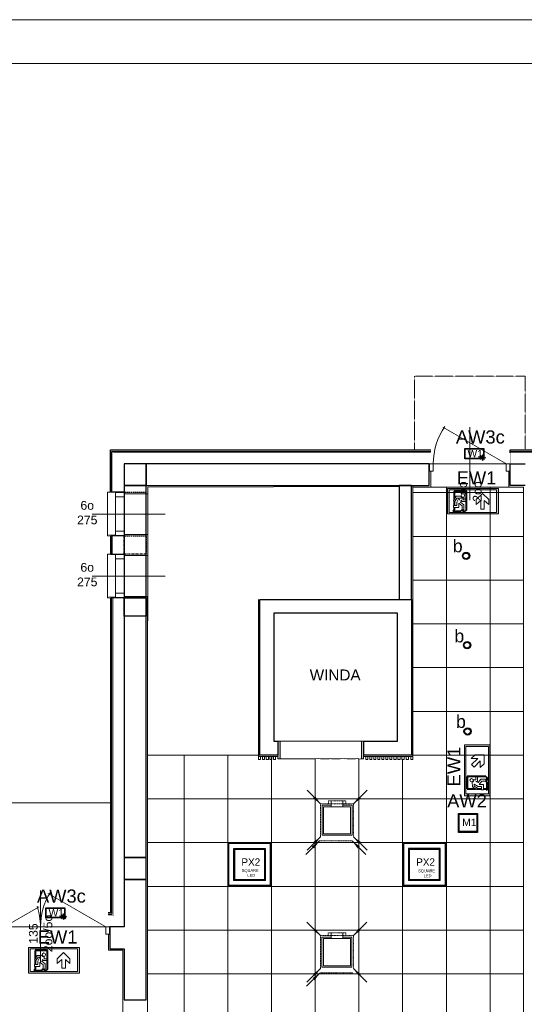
# Model space of a CAD drawing. Header units: millimetres. Extents: x -9038497 to 54128, y -10570064 to 59476.
# Tile 59 of 135: x 39439 to 40131, y 21623 to 22973. Entities that reach past the tile are written whole.
import ezdxf

# ---------------------------------------------------------------- set-up
doc = ezdxf.new("R2010")
doc.units = ezdxf.units.MM
doc.header["$LTSCALE"] = 0.8
doc.linetypes.add('DASHDOT', pattern=[1, 0.5, -0.25, 0, -0.25])
doc.linetypes.add('HIDDEN2', pattern=[0.1875, 0.125, -0.0625])
for name, color, linetype, lineweight in [('0 proj_widok widok widok', 7, 'Continuous', 0), ('ocieplenie', 214, 'Continuous', 13), ('OPIS', 122, 'Continuous', 18), ('Oświetlenie ewakuacyjne', 3, 'Continuous', 20), ('SCIANY', 1, 'Continuous', 30), ('tynk', 252, 'Continuous', 5), ('WW ELEK_OŚW', 1, 'Continuous', 35)]:
    doc.layers.add(name, color=color, linetype=linetype, lineweight=lineweight)
for name, color, linetype in [('FLUID-W1-INS', 7, 'Continuous'), ('Oprawa_02', 2, 'Continuous'), ('Oprawa_03', 2, 'Continuous'), ('Oświetlenie awaryjne', 1, 'Continuous'), ('STOLARKA', 4, 'Continuous')]:
    doc.layers.add(name, color=color, linetype=linetype)
doc.layers.add('HATCH', color=4, linetype='Continuous', lineweight=9, plot=False)
doc.styles.add('ARIAL_CE', font='arial.ttf', dxfattribs={"height": 15})
doc.styles.add('ARIAL_WYM50', font='arial.ttf', dxfattribs={"height": 15})
doc.styles.add('FDBES', font='simplex.shx')
doc.styles.add('Malanow_1_100', font='isocpeur.ttf')
doc.styles.add('OPIS', font='arial.ttf')
doc.styles.get("Standard").update_dxf_attribs({"font": 'g12f13.shx', "width": 0.8, "height": 10})
doc.styles.add('WYMIAR-20', font='ARIALN.TTF', dxfattribs={"height": 4})
doc.dimstyles.new('FDBES', dxfattribs={"dimscale": 50, "dimtxt": 4, "dimasz": 2.5, "dimexe": 0.8, "dimexo": 2, "dimgap": 1, "dimtad": 1, "dimdsep": 46, "dimtxsty": 'FDBES', "dimcen": 2.5, "dimclrd": 4, "dimclre": 5, "dimadec": 0, "dimazin": 0, "dimtfac": 1, "dimtmove": 0, "dimatfit": 3, "dimfxl": 1, "dimarcsym": 0})

# ---------------------------------------------------------------- blocks, each defined once
blk = doc.blocks.new('G$C09C456D5')
at = {"layer": 'STOLARKA', "color": 252, "linetype": 'Continuous', "lineweight": 0}
for p, q in [((55, 100), (55, 0)), ((5, 50), (105, 50))]:
    blk.add_line(p, q, dxfattribs=at)
at = {"layer": 'STOLARKA', "color": 252, "linetype": 'Continuous', "lineweight": 0, "const_width": 1}
blk.add_lwpolyline([(105, 50), (18, 100.3)], dxfattribs=at)
at = {"layer": 'STOLARKA', "color": 252, "linetype": 'Continuous', "lineweight": 0}
for points in [[(5, 40), (5, 50), (0, 50), (0, 40)], [(105, 40), (105, 50), (110, 50), (110, 40)]]:
    blk.add_lwpolyline(points, close=True, dxfattribs=at)
blk.add_arc((95, 50), 90, 145.462, 180, dxfattribs=at)
blk = doc.blocks.new('G$C7A6A329E')
at = {"layer": 'HATCH', "color": 0, "lineweight": 0, "ltscale": 40}
blk.add_arc((144.5, 50), 90, 148.7267, 180, dxfattribs=at)
at = {"layer": 'STOLARKA', "color": 252, "linetype": 'Continuous', "lineweight": 0}
for p, q in [((54.4, 100), (54.4, 0)), ((144, 50), (5, 50))]:
    blk.add_line(p, q, dxfattribs=at)
at = {"layer": 'STOLARKA', "color": 252, "linetype": 'Continuous', "lineweight": 0, "const_width": 1}
for points in [[(144, 50), (64.3, 96)], [(5, 50), (52.7, 77.5)]]:
    blk.add_lwpolyline(points, dxfattribs=at)
at = {"layer": 'STOLARKA', "color": 252, "linetype": 'Continuous', "lineweight": 0}
for points in [[(5, 40), (5, 50), (0, 50), (0, 40)], [(144, 40), (144, 50), (149, 50), (149, 40)]]:
    blk.add_lwpolyline(points, close=True, dxfattribs=at)
blk.add_arc((-35.6, 50), 90, 0, 18.4099, dxfattribs=at)
blk = doc.blocks.new('G$C3C6114F1')
at = {"layer": 'STOLARKA', "color": 5, "lineweight": 0}
blk.add_line((0, 30), (100, 30), dxfattribs=at)
blk.add_lwpolyline([(24, 0), (21, 0), (21, 60), (24, 60)], dxfattribs=at)
for points in [[(44, 59.5), (44, 53.5), (32, 53.5), (32, 59.5)], [(44, 53.5), (44, 6.5), (32, 6.5), (32, 53.5)], [(44, 0.5), (44, 6.5), (32, 6.5), (32, 0.5)]]:
    blk.add_lwpolyline(points, close=True, dxfattribs=at)
blk = doc.blocks.new('*U1928')
at = {"layer": 'Oświetlenie awaryjne'}
h = blk.add_hatch(color=256, dxfattribs=at)
h.dxf.hatch_style = 1
h.paths.add_polyline_path([(-13, -13), (13, -13), (13, 13), (-13, 13)])
h.paths.add_polyline_path([(12, 12), (-12, 12), (-12, -12), (12, -12)], flags=16)
for points in [[(-13, 13), (13, 13), (13, -13), (-13, -13)], [(-12, 12), (12, 12), (12, -12), (-12, -12)]]:
    blk.add_lwpolyline(points, close=True, dxfattribs=at)
at = {"layer": 'Oświetlenie awaryjne', "attachment_point": 1, "style": 'Malanow_1_100'}
for s, insert, char_height, width in [('{\\fArial|b0|i0|c238|p34;AW2}', (-28.6, 39.1), 18, 59.666), ('\\pi5.09754;{\\fArial|b0|i0|c238|p34;M1}', (-13, 5.7), 10, 26)]:
    blk.add_mtext(s, dxfattribs=dict(at, insert=insert, char_height=char_height, width=width))
blk = doc.blocks.new('DG')
at = {"layer": 'Oświetlenie ewakuacyjne', "linetype": 'ByBlock'}
h = blk.add_hatch(color=256, dxfattribs=at)
h.paths.add_polyline_path([(-0.9, 34.2), (69.1, 34.2), (69.1, -0.8), (-0.9, -0.8)])
h.paths.add_polyline_path([(1.5, 32.3), (66.6, 32.3), (66.6, 1.2), (1.5, 1.2)], flags=16)
at = {"layer": 'Oświetlenie ewakuacyjne'}
for p, q in [((12.1, 19), (20.8, 27.5)), ((20.8, 27.5), (29.5, 19)), ((12.1, 12.3), (12.1, 19)), ((18.4, 17.8), (12.1, 12.3)), ((18.4, 5.8), (18.4, 17.8)), ((29.5, 12.3), (23.2, 17.8)), ((23.2, 17.8), (23.2, 5.8)), ((29.5, 19), (29.5, 12.3)), ((47.3, 18.6), (42.7, 18.6)), ((42.7, 18.6), (42.7, 16.3)), ((42.7, 16.3), (49.4, 16.3)), ((50.9, 15.6), (46.3, 11.9)), ((47.3, 21.7), (47.3, 18.6)), ((48.9, 10.5), (53.5, 14)), ((49.4, 16.3), (49.4, 18.4)), ((49.4, 18.4), (50.9, 15.6)), ((57, 23.5), (50.5, 23.5)), ((56.2, 15.6), (53.2, 21.1)), ((53.2, 21.1), (55.9, 21.1)), ((53.5, 14), (53.5, 8.2)), ((55.9, 21.1), (58.8, 16.5)), ((56.2, 10.9), (56.2, 15.6)), ((60.6, 17.6), (57, 23.5)), ((58.8, 16.5), (60.6, 17.6)), ((23.2, 5.8), (18.4, 5.8)), ((46.3, 11.9), (46.3, 4.8)), ((46.3, 4.8), (48.9, 4.8)), ((46.7, 4.4), (49.3, 4.4)), ((48.9, 4.8), (48.9, 10.5)), ((53.5, 8.2), (60.8, 8.2)), ((60.8, 10.9), (56.2, 10.9)), ((60.8, 8.2), (60.8, 10.9))]:
    blk.add_line(p, q, dxfattribs=at)
at = {"layer": 'Oświetlenie ewakuacyjne', "lineweight": 40}
for p, q in [((42.7, 30.4), (59.8, 30.4)), ((42.7, 4.8), (42.7, 30.4)), ((59.8, 30.4), (59.8, 18.9)), ((59.8, 17.1), (59.8, 10.9)), ((42.7, 4.8), (44.5, 3)), ((48.1, 3), (44.5, 3)), ((46.7, 4.4), (48.1, 3)), ((49.3, 4.4), (50.7, 3)), ((61.6, 3), (50.7, 3)), ((59.8, 8.2), (59.8, 4.8)), ((59.8, 4.8), (61.6, 3))]:
    blk.add_line(p, q, dxfattribs=at)
at = {"layer": 'Oświetlenie ewakuacyjne'}
for points in [[(-0.9, 34.2), (69.1, 34.2), (69.1, -0.8), (-0.9, -0.8)], [(1.5, 32.3), (66.6, 32.3), (66.6, 1.2), (1.5, 1.2)]]:
    blk.add_lwpolyline(points, close=True, dxfattribs=at)
blk.add_circle((47.8, 24.5), 2.34, dxfattribs=at)
blk.add_arc((47.8, 24.5), 2.88, 259.4003, 339.1396, dxfattribs=at)
blk = doc.blocks.new('*U1931')
at = {"layer": 'Oświetlenie ewakuacyjne', "color": 1, "linetype": 'ByBlock', "xscale": -1, "rotation": 359.9999999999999}
blk.add_blockref('DG', (69.1, 0.8), dxfattribs=at)
at = {"layer": 'Oświetlenie ewakuacyjne', "insert": (12.8, 58.5), "char_height": 18, "width": 42.979, "attachment_point": 1, "style": 'Malanow_1_100'}
blk.add_mtext('{\\fArial|b0|i0|c238|p34;EW1}', dxfattribs=at)
blk = doc.blocks.new('*U1929')
at = {"layer": 'Oświetlenie awaryjne'}
h = blk.add_hatch(color=256, dxfattribs=at)
h.paths.add_polyline_path([(-13, 7), (13, 7), (13, -7), (-13, -7)])
h.paths.add_polyline_path([(-12.5, 6.5), (12.5, 6.5), (12.5, -6.5), (-12.5, -6.5)], flags=16)
at = {"layer": 'Oświetlenie awaryjne', "linetype": 'ByBlock'}
for p, q in [((-12.5, 6.5), (12.5, 6.5)), ((-12.5, -6.5), (-12.5, 6.5)), ((12.5, 6.5), (12.5, -6.5)), ((12.5, -6.5), (-12.5, -6.5))]:
    blk.add_line(p, q, dxfattribs=at)
at = {"layer": 'Oświetlenie awaryjne', "color": 7, "linetype": 'ByBlock'}
for p, q in [((8.2, -5.3), (7.4, -4.7)), ((7.4, -5.3), (15.1, -5.3)), ((8.2, -5.3), (7.4, -6)), ((8.5, -2.6), (11.3, -5.3)), ((8.5, -8.1), (11.3, -5.3)), ((9.9, -3.9), (8.8, -3.8)), ((9.9, -6.7), (8.8, -6.8)), ((9.9, -3.9), (9.7, -2.9)), ((9.9, -6.7), (9.7, -7.7)), ((11.3, -2.3), (10.6, -1.4)), ((11.3, -8.4), (10.6, -9.2)), ((11.3, -1.4), (11.3, -9.2)), ((11.3, -2.3), (11.9, -1.4)), ((11.3, -5.3), (14, -2.6)), ((11.3, -5.3), (14, -8.1)), ((11.3, -8.4), (11.9, -9.2)), ((12.6, -3.9), (12.8, -2.9)), ((12.6, -3.9), (13.7, -3.8)), ((12.6, -6.7), (13.7, -6.8)), ((12.6, -6.7), (12.8, -7.7)), ((14.3, -5.3), (15.1, -4.7)), ((14.3, -5.3), (15.1, -6))]:
    blk.add_line(p, q, dxfattribs=at)
at = {"layer": 'Oświetlenie awaryjne', "linetype": 'ByBlock'}
blk.add_lwpolyline([(-13, 7), (13, 7), (13, -7), (-13, -7)], close=True, dxfattribs=at)
at = {"layer": 'Oświetlenie awaryjne', "width": 42.979, "attachment_point": 1, "style": 'Malanow_1_100'}
for s, insert, char_height in [('{\\fArial|b0|i0|c238|p34;AW3\\C5;c}', (-25.3, 31.9), 18), ('{\\fArial|b0|i0|c238|p34;W1}', (-9.3, 5.1), 10)]:
    blk.add_mtext(s, dxfattribs=dict(at, insert=insert, char_height=char_height))
blk = doc.blocks.new('SD')
at = {"layer": 'Oświetlenie ewakuacyjne', "linetype": 'ByBlock'}
h = blk.add_hatch(color=256, dxfattribs=at)
h.paths.add_polyline_path([(0, 35), (70, 35), (70, 0), (0, 0)])
h.paths.add_polyline_path([(2.5, 33), (67.5, 33), (67.5, 2), (2.5, 2)], flags=16)
at = {"layer": 'Oświetlenie ewakuacyjne', "lineweight": 40}
for p, q in [((43.6, 31.1), (60.7, 31.1)), ((43.6, 16.7), (43.6, 31.1)), ((60.7, 31.1), (60.7, 19.7)), ((43.6, 5.6), (43.6, 17.1)), ((60.7, 17.9), (60.7, 11.7)), ((43.6, 5.6), (45.4, 3.8)), ((49, 3.8), (45.4, 3.8)), ((47.7, 5.2), (49, 3.8)), ((50.2, 5.2), (51.6, 3.8)), ((62.5, 3.8), (51.6, 3.8)), ((60.7, 9), (60.7, 5.6)), ((60.7, 5.6), (62.5, 3.8))]:
    blk.add_line(p, q, dxfattribs=at)
at = {"layer": 'Oświetlenie ewakuacyjne'}
for p, q in [((18.8, 25.6), (13.7, 20.5)), ((13.7, 20.5), (13.7, 8.2)), ((18.8, 16.8), (18.8, 25.6)), ((18.8, 16.8), (27.3, 25.3)), ((30.7, 21.8), (22.3, 13.4)), ((27.3, 25.3), (30.7, 21.8)), ((48.2, 19.4), (43.6, 19.4)), ((43.6, 17.1), (50.3, 17)), ((51.9, 16.3), (47.2, 12.7)), ((48.2, 22.4), (48.2, 19.4)), ((49.8, 11.3), (54.4, 14.8)), ((50.3, 17), (50.3, 19.2)), ((50.3, 19.2), (51.9, 16.3)), ((57.9, 24.2), (51.4, 24.3)), ((57.2, 16.4), (54.1, 21.9)), ((54.1, 21.9), (56.8, 21.9)), ((54.4, 14.8), (54.4, 9)), ((56.8, 21.9), (59.7, 17.2)), ((57.1, 11.7), (57.2, 16.4)), ((61.5, 18.4), (57.9, 24.2)), ((59.7, 17.2), (61.5, 18.4)), ((26, 8.2), (13.7, 8.2)), ((22.3, 13.4), (31.1, 13.4)), ((31.1, 13.4), (26, 8.2)), ((47.2, 12.7), (47.2, 5.6)), ((47.2, 5.6), (49.8, 5.6)), ((47.7, 5.2), (50.2, 5.2)), ((49.8, 5.6), (49.8, 11.3)), ((54.4, 9), (61.7, 9)), ((61.7, 11.7), (57.1, 11.7)), ((61.7, 9), (61.7, 11.7))]:
    blk.add_line(p, q, dxfattribs=at)
for points in [[(0, 35), (70, 35), (70, 0), (0, 0)], [(2.5, 33), (67.5, 33), (67.5, 2), (2.5, 2)]]:
    blk.add_lwpolyline(points, close=True, dxfattribs=at)
blk.add_circle((48.7, 25.3), 2.34, dxfattribs=at)
blk.add_arc((48.7, 25.3), 2.88, 259.4003, 339.1396, dxfattribs=at)
blk = doc.blocks.new('*U1932')
at = {"layer": 'Oświetlenie ewakuacyjne', "color": 1, "linetype": 'ByBlock', "xscale": -1}
blk.add_blockref('SD', (70, 0), dxfattribs=at)
at = {"layer": 'Oświetlenie ewakuacyjne', "insert": (12.8, 58.5), "char_height": 18, "width": 42.979, "attachment_point": 1, "style": 'Malanow_1_100'}
blk.add_mtext('{\\fArial|b0|i0|c238|p34;EW1}', dxfattribs=at)

msp = doc.modelspace()

# ---------------------------------------------------------------- hatches: boundary and pattern name
at = {"layer": '0 proj_widok widok widok', "lineweight": 0, "true_color": 0x939598, "transparency": 33554687}
h = msp.add_hatch(color=252, dxfattribs=at)
h.dxf.hatch_style = 1
h.paths.add_polyline_path([(39796.21, 21983.57), (39795.04, 21983.57), (39793.21, 21983.57), (39793.21, 21962.64), (39793.21, 21959.63), (39793.68, 21959.56), (39794.19, 21959.64), (39794.32, 21959.52), (39794.5, 21959.58), (39794.77, 21959.61), (39794.97, 21959.53), (39795.2, 21959.6), (39795.39, 21959.57), (39795.64, 21959.53), (39795.83, 21959.36), (39796.12, 21959.54), (39796.21, 21959.64)])
h = msp.add_hatch(color=252, dxfattribs=at)
h.dxf.hatch_style = 1
h.paths.add_polyline_path([(39910.84, 21983.57), (39909.66, 21983.57), (39907.84, 21983.57), (39907.84, 21962.64), (39907.84, 21959.63), (39908.31, 21959.56), (39908.82, 21959.64), (39908.94, 21959.52), (39909.13, 21959.58), (39909.39, 21959.61), (39909.6, 21959.53), (39909.83, 21959.6), (39910.01, 21959.57), (39910.26, 21959.53), (39910.46, 21959.36), (39910.75, 21959.54), (39910.84, 21959.64)])

# ---------------------------------------------------------------- linework, layer by layer
at = {"color": 0, "linetype": 'ByBlock', "lineweight": 5, "extrusion": (0, 0, -1)}
for p, q in [((39853.91, 21854.55), (39853.91, 21895.75)), ((39853.91, 21895.75), (39866.51, 21895.75)), ((39893.11, 21893.75), (39855.91, 21893.75)), ((39855.91, 21856.55), (39855.91, 21893.75)), ((39866.51, 21893.75), (39866.51, 21901.75)), ((39882.51, 21893.75), (39882.51, 21901.75)), ((39882.51, 21895.75), (39895.11, 21895.75)), ((39893.11, 21893.75), (39893.11, 21856.55)), ((39895.11, 21895.75), (39895.11, 21854.55)), ((39895.11, 21854.55), (39853.91, 21854.55)), ((39893.11, 21856.55), (39855.91, 21856.55)), ((39853.7, 21673.73), (39853.7, 21714.93)), ((39853.7, 21714.93), (39866.3, 21714.93)), ((39866.3, 21712.93), (39866.3, 21720.93)), ((39882.3, 21712.93), (39882.3, 21720.93)), ((39882.3, 21714.93), (39894.9, 21714.93)), ((39894.9, 21714.93), (39894.9, 21673.73)), ((39892.9, 21712.93), (39855.7, 21712.93)), ((39855.7, 21675.73), (39855.7, 21712.93)), ((39892.9, 21712.93), (39892.9, 21675.73)), ((39894.9, 21673.73), (39853.7, 21673.73)), ((39892.9, 21675.73), (39855.7, 21675.73))]:
    msp.add_line(p, q, dxfattribs=at)
at = {"linetype": 'DASHDOT', "lineweight": 0}
msp.add_lwpolyline([(39980.54, 22384.08), (39980.54, 22484.08), (40132.54, 22484.08), (40132.54, 22384.08)], dxfattribs=at)
at = {"lineweight": 0, "ltscale": 40}
for points in [[(39614.54, 22323.33), (39614.54, 22323.08), (39582.54, 22323.08)], [(39766.51, 21964.36), (39614.54, 21964.36), (39614.82, 22332.1), (39959.54, 22332.71)], [(39582.54, 22267.08), (39614.76, 22267.08), (39614.76, 22238.08), (39582.54, 22238.08)], [(39404.54, 21840.13), (39404.54, 21899.08), (39562.56, 21899.08)]]:
    msp.add_lwpolyline(points, dxfattribs=at)
at = {"layer": '0 proj_widok widok widok', "lineweight": 0}
for p, q in [((39978.62, 21964.47), (39978.62, 22333.79)), ((40130.54, 22324.54), (39978.62, 22324.54)), ((40024.45, 22332.12), (40024.45, 20686.12)), ((40084.45, 22332.12), (40084.45, 20686.12)), ((40130.54, 22264.54), (39978.62, 22264.54)), ((40130.54, 22204.54), (39978.62, 22204.54)), ((40130.54, 22144.54), (39978.62, 22144.54)), ((40130.54, 22084.54), (39978.62, 22084.54)), ((40130.54, 22024.54), (39978.62, 22024.54)), ((39793.21, 21983.57), (39793.21, 21962.64)), ((39796.21, 21983.57), (39793.21, 21983.57)), ((39796.21, 21959.64), (39796.21, 21983.57)), ((39907.84, 21983.57), (39907.84, 21962.64)), ((39910.84, 21983.57), (39907.84, 21983.57)), ((39910.84, 21959.64), (39910.84, 21983.57)), ((39664.45, 21964.36), (39664.45, 20686.12)), ((39724.45, 21964.36), (39724.45, 20686.12)), ((39766.56, 21964.45), (39793.23, 21964.45)), ((39766.56, 21964.44), (39766.56, 21962.62)), ((39766.56, 21962.62), (39793.23, 21962.62)), ((39766.56, 21962.61), (39766.56, 21958.61)), ((39766.56, 21958.61), (39769.56, 21958.61)), ((39769.56, 21958.61), (39769.56, 21962.63)), ((39771.99, 21962.61), (39771.99, 21958.61)), ((39771.99, 21958.61), (39774.99, 21958.61)), ((39774.99, 21958.61), (39774.99, 21962.63)), ((39777.17, 21962.61), (39777.17, 21958.61)), ((39777.17, 21958.61), (39780.17, 21958.61)), ((39780.17, 21958.61), (39780.17, 21962.63)), ((39782.17, 21962.61), (39782.17, 21958.61)), ((39782.17, 21958.61), (39785.17, 21958.61)), ((39784.45, 21962.62), (39784.45, 20686.12)), ((39785.17, 21958.61), (39785.17, 21962.63)), ((39787.2, 21962.61), (39787.2, 21958.61)), ((39787.2, 21958.61), (39790.2, 21958.61)), ((39790.2, 21958.61), (39790.2, 21962.63)), ((39793.19, 21959.64), (39793.68, 21959.56)), ((39793.21, 21962.64), (39793.21, 21959.64)), ((39793.68, 21959.56), (39794.19, 21959.64)), ((39794.19, 21959.64), (39794.32, 21959.52)), ((39794.32, 21959.52), (39794.5, 21959.58)), ((39794.5, 21959.58), (39794.77, 21959.61)), ((39794.77, 21959.61), (39794.97, 21959.53)), ((39794.97, 21959.53), (39795.2, 21959.6)), ((39795.2, 21959.6), (39795.39, 21959.57)), ((39795.39, 21959.57), (39795.64, 21959.53)), ((39795.64, 21959.53), (39795.83, 21959.36)), ((39795.83, 21959.36), (39796.12, 21959.54)), ((39796.12, 21959.54), (39796.22, 21959.65)), ((39796.22, 21959.66), (39797.07, 21959.26)), ((39797.07, 21959.26), (39799.09, 21959.42)), ((39799.09, 21959.42), (39800.29, 21959.35)), ((39800.28, 21959.35), (39801.16, 21959.46)), ((39801.16, 21959.46), (39801.85, 21959.33)), ((39801.85, 21959.33), (39802.78, 21959.4)), ((39802.78, 21959.4), (39802.97, 21959.27)), ((39802.97, 21959.27), (39804.08, 21959.38)), ((39804.08, 21959.38), (39805.63, 21959.26)), ((39805.63, 21959.26), (39806.85, 21959.36)), ((39806.85, 21959.36), (39807.62, 21959.42)), ((39807.62, 21959.42), (39807.87, 21959.3)), ((39807.87, 21959.3), (39808.25, 21959.33)), ((39808.25, 21959.33), (39808.49, 21959.38)), ((39808.49, 21959.38), (39809.52, 21959.32)), ((39809.52, 21959.32), (39810.27, 21959.32)), ((39810.27, 21959.32), (39811.27, 21959.32)), ((39811.27, 21959.32), (39811.63, 21959.43)), ((39811.63, 21959.43), (39812.6, 21959.33)), ((39812.6, 21959.33), (39813.49, 21959.29)), ((39813.49, 21959.29), (39813.97, 21959.39)), ((39813.97, 21959.39), (39814.38, 21959.46)), ((39814.38, 21959.46), (39815.51, 21959.46)), ((39815.51, 21959.46), (39816.71, 21959.29)), ((39816.71, 21959.28), (39817.61, 21959.4)), ((39817.61, 21959.4), (39818.14, 21959.42)), ((39818.14, 21959.42), (39818.88, 21959.4)), ((39818.88, 21959.4), (39819.49, 21959.33)), ((39819.49, 21959.33), (39819.89, 21959.32)), ((39819.89, 21959.32), (39820.4, 21959.43)), ((39820.4, 21959.43), (39821.56, 21959.29)), ((39821.56, 21959.29), (39822.48, 21959.44)), ((39822.48, 21959.44), (39823.08, 21959.28)), ((39823.08, 21959.28), (39823.8, 21959.43)), ((39823.8, 21959.43), (39824.44, 21959.38)), ((39824.44, 21959.38), (39824.98, 21959.25)), ((39824.98, 21959.25), (39825.92, 21959.34)), ((39825.92, 21959.34), (39826.55, 21959.44)), ((39826.55, 21959.44), (39827.45, 21959.61)), ((39827.45, 21959.61), (39828.67, 21959.4)), ((39828.67, 21959.4), (39829.3, 21959.58)), ((39829.3, 21959.58), (39829.81, 21959.53)), ((39829.81, 21959.53), (39831.44, 21959.37)), ((39831.44, 21959.37), (39832.41, 21959.22)), ((39832.41, 21959.22), (39834.77, 21959.55)), ((39834.77, 21959.55), (39835.78, 21959.31)), ((39835.78, 21959.31), (39836.76, 21959.48)), ((39836.76, 21959.48), (39838.1, 21959.43)), ((39838.1, 21959.43), (39839.01, 21959.22)), ((39839.01, 21959.22), (39841.54, 21959.6)), ((39841.54, 21959.6), (39844.98, 21959.43)), ((39844.45, 21959.46), (39844.45, 21405.8)), ((39844.98, 21959.43), (39848.57, 21959.7)), ((39848.57, 21959.7), (39851.74, 21959.31)), ((39851.74, 21959.31), (39854.28, 21959.62)), ((39854.28, 21959.62), (39855.81, 21959.39)), ((39855.81, 21959.39), (39857.93, 21959.58)), ((39857.93, 21959.58), (39859.31, 21959.36)), ((39859.31, 21959.36), (39860.64, 21959.63)), ((39860.64, 21959.63), (39862.08, 21959.46)), ((39862.08, 21959.46), (39864.06, 21959.43)), ((39864.06, 21959.43), (39865.66, 21959.77)), ((39865.66, 21959.77), (39867.01, 21959.65)), ((39867.01, 21959.65), (39868.46, 21959.36)), ((39868.46, 21959.36), (39870.1, 21959.51)), ((39870.1, 21959.51), (39871.86, 21959.24)), ((39871.86, 21959.24), (39873.34, 21959.55)), ((39873.34, 21959.55), (39875.1, 21959.63)), ((39875.1, 21959.63), (39878.81, 21959.33)), ((39878.81, 21959.33), (39880.85, 21959.76)), ((39880.85, 21959.76), (39885.24, 21959.27)), ((39885.24, 21959.27), (39886.1, 21959.82)), ((39886.1, 21959.82), (39888.08, 21959.45)), ((39888.08, 21959.45), (39891.78, 21959.21)), ((39891.78, 21959.21), (39894.19, 21959.64)), ((39894.19, 21959.64), (39896.29, 21959.58)), ((39896.29, 21959.58), (39897.53, 21959.64)), ((39897.53, 21959.64), (39899.88, 21959.27)), ((39899.88, 21959.27), (39903.03, 21959.76)), ((39903.03, 21959.76), (39904.39, 21959.02)), ((39904.39, 21959.02), (39907.13, 21959.53)), ((39904.45, 21959.03), (39904.45, 20686.12)), ((39907.13, 21959.53), (39907.83, 21959.65)), ((39907.82, 21959.64), (39908.31, 21959.56)), ((39907.84, 21962.64), (39907.84, 21959.64)), ((39908.31, 21959.56), (39908.82, 21959.64)), ((39908.82, 21959.64), (39908.94, 21959.52)), ((39908.94, 21959.52), (39909.13, 21959.58)), ((39909.13, 21959.58), (39909.39, 21959.61)), ((39909.39, 21959.61), (39909.6, 21959.53)), ((39909.6, 21959.53), (39909.83, 21959.6)), ((39909.83, 21959.6), (39910.01, 21959.57)), ((39910.01, 21959.57), (39910.26, 21959.53)), ((39910.26, 21959.53), (39910.46, 21959.36)), ((39910.46, 21959.36), (39910.75, 21959.54)), ((39910.75, 21959.54), (39910.85, 21959.65)), ((39910.93, 21964.45), (39978.57, 21964.45)), ((39910.93, 21962.62), (39978.57, 21962.62)), ((39913.9, 21962.61), (39913.9, 21958.61)), ((39913.9, 21958.61), (39916.9, 21958.61)), ((39916.9, 21958.61), (39916.9, 21962.63)), ((39919.38, 21962.61), (39919.38, 21958.61)), ((39919.38, 21958.61), (39922.38, 21958.61)), ((39922.38, 21958.61), (39922.38, 21962.63)), ((39924.89, 21962.61), (39924.89, 21958.61)), ((39924.89, 21958.61), (39927.89, 21958.61)), ((39927.89, 21958.61), (39927.89, 21962.63)), ((39930.4, 21962.61), (39930.4, 21958.61)), ((39930.4, 21958.61), (39933.4, 21958.61)), ((39933.4, 21958.61), (39933.4, 21962.63)), ((39935.87, 21962.61), (39935.87, 21958.61)), ((39935.87, 21958.61), (39938.87, 21958.61)), ((39938.87, 21958.61), (39938.87, 21962.63)), ((39941.35, 21962.61), (39941.35, 21958.61)), ((39941.35, 21958.61), (39944.35, 21958.61)), ((39944.35, 21958.61), (39944.35, 21962.63)), ((39946.86, 21962.61), (39946.86, 21958.61)), ((39946.86, 21958.61), (39949.86, 21958.61)), ((39949.86, 21958.61), (39949.86, 21962.63)), ((39952.37, 21962.61), (39952.37, 21958.61)), ((39952.37, 21958.61), (39955.37, 21958.61)), ((39955.37, 21958.61), (39955.37, 21962.63)), ((39957.97, 21962.61), (39957.97, 21958.61)), ((39957.97, 21958.61), (39960.97, 21958.61)), ((39960.97, 21958.61), (39960.97, 21962.63)), ((39963.59, 21962.61), (39963.59, 21958.61)), ((39963.59, 21958.61), (39966.59, 21958.61)), ((39964.45, 21958.61), (39964.45, 20686.12)), ((39966.59, 21958.61), (39966.59, 21962.63)), ((39969.53, 21962.61), (39969.53, 21958.61)), ((39969.53, 21958.61), (39972.53, 21958.61)), ((39972.53, 21958.61), (39972.53, 21962.63)), ((39975.58, 21962.61), (39975.58, 21958.61)), ((39975.58, 21958.61), (39978.58, 21958.61)), ((39978.57, 21964.45), (39978.57, 21962.62)), ((39978.58, 21958.61), (39978.58, 21962.63)), ((40130.54, 21964.54), (39978.62, 21964.54)), ((40130.54, 21904.54), (39614.5, 21904.54)), ((40130.54, 21844.54), (39614.5, 21844.54)), ((40130.54, 21784.54), (39614.5, 21784.54)), ((40130.54, 21724.54), (39614.5, 21724.54)), ((40130.54, 21664.54), (39614.5, 21664.54))]:
    msp.add_line(p, q, dxfattribs=at)
for points in [[(37974.04, 20025.1), (42174.04, 20025.1), (42174.04, 22973.1), (37974.04, 22973.1)], [(37974.04, 20025.1), (42174.04, 20025.1), (42174.04, 22973.1), (37974.04, 22973.1)], [(38294.04, 22913.1), (42114.04, 22913.1), (42114.04, 20085.1), (38294.04, 20085.1)]]:
    msp.add_lwpolyline(points, close=True, dxfattribs=at)
at = {"layer": 'FLUID-W1-INS', "color": 0, "linetype": 'HIDDEN2', "lineweight": 5, "extrusion": (0, 0, -1)}
for p, q in [((39851.91, 21897.75), (39897.11, 21897.75)), ((39851.91, 21897.75), (39851.91, 21852.55)), ((39886.21, 21901.91), (39862.21, 21901.91)), ((39862.51, 21897.75), (39862.51, 21901.75)), ((39886.51, 21897.75), (39886.51, 21901.75)), ((39897.11, 21852.55), (39897.11, 21897.75)), ((39850.2, 21846.75), (39895.4, 21846.75)), ((39851.7, 21716.93), (39896.9, 21716.93)), ((39851.7, 21716.93), (39851.7, 21671.73)), ((39886.3, 21720.93), (39862.3, 21720.93)), ((39862.3, 21716.93), (39862.3, 21720.93)), ((39886.3, 21716.93), (39886.3, 21720.93)), ((39896.9, 21671.73), (39896.9, 21716.93)), ((39851.07, 21666.02), (39896.27, 21666.02))]:
    msp.add_line(p, q, dxfattribs=at)
at = {"layer": 'ocieplenie', "lineweight": 0, "ltscale": 40}
for points, const_width in [([(39582.54, 22323.08), (39560.56, 22323.08), (39560.56, 22386.08), (40003.04, 22386.08)], 0.1), ([(39582.54, 22323.04), (39560.56, 22323.04), (39560.56, 22386.04), (40003.04, 22386.04)], 0.1), ([(40003.04, 22364.08), (40003.04, 22386.08)], 0.1), ([(40110.04, 22364.08), (40110.04, 22386.08)], 0.1), ([(40110.04, 22386.08), (40754.54, 22386.08), (40754.54, 22313.33), (40732.54, 22313.33)], 0.1), ([(40110.04, 22386.04), (40754.54, 22386.04), (40754.54, 22313.29), (40732.54, 22313.29)], 0.1), ([(40112.04, 22364.08), (40112.04, 22379.08), (40204.51, 22379.08)], 0.3), ([(39570.54, 22267.08), (39560.54, 22267.08), (39560.54, 22238.08), (39570.54, 22238.08)], 0.1), ([(39582.54, 22180.08), (39567.56, 22180.08), (39567.56, 21744.08), (39560.56, 21744.08)], 0.3)]:
    msp.add_lwpolyline(points, dxfattribs=dict(at, const_width=const_width))
at = {"layer": 'ocieplenie', "lineweight": -3, "ltscale": 40}
for points in [[(39582.54, 22325.08), (39563.56, 22325.08), (39563.56, 22383.08), (40003.04, 22383.08)], [(39582.51, 22325.08), (39565.53, 22325.08), (39565.56, 22381.08), (40003.04, 22381.08)], [(40112.04, 22383.08), (40204.51, 22383.08)], [(40112.04, 22379.08), (40112.04, 22383.08)], [(40112.04, 22381.08), (40204.51, 22381.08)], [(39582.54, 22265.08), (39563.54, 22265.08), (39563.54, 22240.08), (39582.54, 22240.08)], [(39582.54, 22265.08), (39565.54, 22265.08), (39565.54, 22240.08), (39582.8, 22240.08)], [(39582.54, 22180.08), (39563.56, 22180.08), (39563.56, 21748.08), (39560.56, 21748.08)], [(39570.54, 22180.08), (39565.56, 22180.08), (39565.56, 21746.08), (39560.56, 21746.08)]]:
    msp.add_lwpolyline(points, dxfattribs=at)
at = {"layer": 'ocieplenie', "lineweight": 0, "ltscale": 40}
for points in [[(39582.54, 22325.08, 0.2, 0.2, 0), (39567.56, 22325.08, 0.2, 0.2, 0), (39567.56, 22379.08, 0.2, 0.2, 0), (40003.04, 22379.08, 0, 0, 0)], [(39582.54, 22265.08, 0.2, 0.2, 0), (39567.54, 22265.08, 0.2, 0.2, 0), (39567.54, 22240.08, 0.2, 0.2, 0), (39582.54, 22240.08, 0.2, 0.2, 0)]]:
    msp.add_lwpolyline(points, format="xyseb", dxfattribs=at)
at = {"layer": 'ocieplenie', "lineweight": 0, "const_width": 0.2}
for points in [[(39570.54, 22323.08), (39562.56, 22323.08)], [(39562.56, 22182.08), (39570.54, 22182.08)]]:
    msp.add_lwpolyline(points, dxfattribs=at)
at = {"layer": 'ocieplenie', "lineweight": 0}
msp.add_lwpolyline([(39570.54, 22182.08, 0.2, 0.2, 0), (39560.56, 22182.08, 0.2, 0.2, 0), (39560.56, 21751.08, 0.2, 0.2, 0), (39560.56, 21751.08, 0.2, 0.2, 0), (39560.56, 21729.08, 0.2, 0.2, 0)], format="xyseb", dxfattribs=at)
at = {"layer": 'Oprawa_02'}
for p, q in [((39784.22, 21844.18), (39724.59, 21844.18)), ((39724.59, 21844.18), (39724.59, 21784.63)), ((39783.22, 21843.18), (39725.59, 21843.18)), ((39725.59, 21843.18), (39725.59, 21785.63)), ((39776.24, 21836.19), (39732.57, 21836.19)), ((39732.57, 21836.19), (39732.57, 21792.62)), ((39775.24, 21835.19), (39733.57, 21835.19)), ((39733.57, 21835.19), (39733.57, 21793.62)), ((39775.24, 21793.62), (39775.24, 21835.19)), ((39776.24, 21792.62), (39776.24, 21836.19)), ((39783.22, 21785.63), (39783.22, 21843.18)), ((39784.22, 21784.63), (39784.22, 21844.18)), ((40024.07, 21844.27), (39964.44, 21844.27)), ((39964.44, 21844.27), (39964.44, 21784.71)), ((40023.07, 21843.27), (39965.44, 21843.27)), ((39965.44, 21843.27), (39965.44, 21785.71)), ((40016.09, 21836.27), (39972.42, 21836.27)), ((39972.42, 21836.27), (39972.42, 21792.71)), ((40015.09, 21835.27), (39973.42, 21835.27)), ((39973.42, 21835.27), (39973.42, 21793.71)), ((40015.09, 21793.71), (40015.09, 21835.27)), ((40016.09, 21792.71), (40016.09, 21836.27)), ((40023.07, 21785.71), (40023.07, 21843.27)), ((40024.07, 21784.71), (40024.07, 21844.27)), ((39784.22, 21784.63), (39724.59, 21784.63)), ((39783.22, 21785.63), (39725.59, 21785.63)), ((39776.24, 21792.62), (39732.57, 21792.62)), ((39775.24, 21793.62), (39733.57, 21793.62)), ((40024.07, 21784.71), (39964.44, 21784.71)), ((40023.07, 21785.71), (39965.44, 21785.71)), ((40016.09, 21792.71), (39972.42, 21792.71)), ((40015.09, 21793.71), (39973.42, 21793.71))]:
    msp.add_line(p, q, dxfattribs=at)
at = {"layer": 'Oprawa_03'}
for centre, radius in [((40051.59, 22237.74), 5), ((40051.42, 22237.71), 4), ((40052.98, 22115.31), 5), ((40052.8, 22115.29), 4), ((40053.67, 21997.03), 5), ((40053.5, 21997.01), 4)]:
    msp.add_circle(centre, radius, dxfattribs=at)
at = {"layer": 'SCIANY', "ltscale": 40}
for p, q in [((39612.54, 22364.08), (39582.54, 22364.08)), ((39582.54, 22364.08), (39582.54, 22334.08)), ((39612.54, 22334.08), (39612.54, 22364.08)), ((40001.04, 22364.08), (39612.54, 22364.08)), ((39612.54, 22364.08), (39612.54, 22334.08)), ((40001.04, 22334.08), (40001.04, 22364.08)), ((40112.04, 22334.08), (40112.04, 22364.08)), ((40112.04, 22364.08), (40132.54, 22364.08)), ((39582.54, 22334.08), (39612.54, 22334.08)), ((39612.54, 22334.08), (39582.54, 22334.08)), ((39582.54, 22334.08), (39582.54, 22180.08)), ((39612.54, 22334.08), (40001.04, 22334.08)), ((39612.54, 22180.08), (39612.54, 22334.08)), ((39976.54, 22334.08), (39959.54, 22334.08)), ((39959.54, 22334.08), (39959.54, 22178.07)), ((39976.54, 22178.07), (39976.54, 22334.08)), ((40132.54, 22334.08), (40112.04, 22334.08)), ((39612.54, 22180.08), (39582.54, 22180.08)), ((39582.54, 22180.08), (39582.54, 21824.08)), ((39582.54, 22155.08), (39582.54, 22180.08)), ((39582.54, 22180.08), (39612.54, 22180.08)), ((39582.54, 22180.08), (39612.54, 22180.08)), ((39612.54, 21824.08), (39612.54, 22180.08)), ((39612.54, 22180.08), (39612.54, 22155.08)), ((39768.54, 21964.61), (39768.54, 22178.08)), ((39768.54, 22178.08), (39976.54, 22178.08)), ((39959.54, 22178.07), (39976.54, 22178.07)), ((39976.54, 22178.08), (39976.54, 21964.61)), ((39957.54, 22159.08), (39787.54, 22159.08)), ((39787.54, 22159.08), (39787.54, 21983.57)), ((39957.54, 21983.61), (39957.54, 22159.08)), ((39612.54, 22155.08), (39582.54, 22155.08)), ((39787.54, 21983.57), (39793.04, 21983.57)), ((39793.04, 21983.61), (39793.04, 21964.61)), ((39911.04, 21964.61), (39911.04, 21983.61)), ((39911.04, 21983.61), (39957.54, 21983.61)), ((39793.04, 21964.61), (39768.54, 21964.61)), ((39976.54, 21964.61), (39911.04, 21964.61)), ((39612.54, 21824.08), (39582.54, 21824.08)), ((39582.54, 21824.08), (39582.54, 21794.08)), ((39582.54, 21824.08), (39612.54, 21824.08)), ((39612.54, 21794.08), (39612.54, 21824.08)), ((39582.54, 21794.08), (39612.54, 21794.08)), ((39612.54, 21794.08), (39582.54, 21794.08)), ((39582.54, 21794.08), (39582.54, 21729.08)), ((39612.54, 21629.08), (39612.54, 21794.08)), ((39582.54, 21729.08), (39562.56, 21729.08)), ((39562.56, 21729.08), (39562.56, 21699.08)), ((39562.56, 21699.08), (39582.54, 21699.08)), ((39582.54, 21699.08), (39582.54, 21629.08)), ((39582.54, 21629.08), (39612.54, 21629.08))]:
    msp.add_line(p, q, dxfattribs=at)
at = {"layer": 'SCIANY', "linetype": 'DASHDOT', "ltscale": 0.5}
for p, q in [((39582.54, 22325.08), (39612.54, 22325.08)), ((39582.54, 22240.08), (39582.54, 22265.08)), ((39582.54, 22265.08), (39612.54, 22265.08)), ((39612.54, 22265.08), (39612.54, 22240.08)), ((39612.54, 22240.08), (39582.54, 22240.08))]:
    msp.add_line(p, q, dxfattribs=at)
at = {"layer": 'tynk', "lineweight": 0, "ltscale": 40}
for p, q in [((40003.04, 22354.16), (40003.04, 22332.08)), ((40110.04, 22354.08), (40110.04, 22332.08)), ((40003.04, 22332.08), (39978.54, 22332.08)), ((40002.76, 22332.12), (40110.62, 22332.12)), ((40110.04, 22332.08), (40130.54, 22332.08)), ((40130.54, 22332.08), (40130.54, 21365.67)), ((39582.54, 22182.08), (39614.7, 22182.08)), ((39614.52, 22182.08), (39614.52, 21390.18)), ((39766.54, 21962.61), (39766.54, 22177.86)), ((39795.04, 21983.57), (39909.04, 21983.57)), ((39793.22, 21962.62), (39766.57, 21962.62)), ((39560.72, 21697.08), (39560.72, 21719.65)), ((39580.7, 21697.08), (39560.72, 21697.08)), ((39580.7, 21389.62), (39580.7, 21697.08))]:
    msp.add_line(p, q, dxfattribs=at)
msp.add_lwpolyline([(39959.54, 22180.08), (39960.08, 22180.08)], dxfattribs=at)

# ---------------------------------------------------------------- block references
at = {"lineweight": 0, "ltscale": 40}
for name, p in [('G$C09C456D5', (40001.54, 22314.08)), ('G$C7A6A329E', (39413.04, 21679.08))]:
    msp.add_blockref(name, p, dxfattribs=at)
at = {"color": 1, "lineweight": 0, "ltscale": 40}
for p in [(39538.54, 22265.08), (39538.54, 22180.08)]:
    msp.add_blockref('G$C3C6114F1', p, dxfattribs=at)
at = {"layer": 'Oświetlenie awaryjne', "linetype": 'ByBlock'}
for p in [(40062.89, 22377.96), (39487.95, 21748.31)]:
    msp.add_blockref('*U1929', p, dxfattribs=at)
at = {"layer": 'Oświetlenie awaryjne'}
msp.add_blockref('*U1928', (40054.18, 21871.62, 10.25), dxfattribs=at)
at = {"layer": 'Oświetlenie ewakuacyjne', "linetype": 'ByBlock'}
for p in [(40025.85, 22295.22), (39450.91, 21665.57)]:
    msp.add_blockref('*U1931', p, dxfattribs=at)
at = {"layer": 'Oświetlenie ewakuacyjne', "linetype": 'ByBlock', "rotation": 90}
msp.add_blockref('*U1932', (40084.34, 21908.78), dxfattribs=at)

# ---------------------------------------------------------------- texts
at = {"layer": '0 proj_widok widok widok', "lineweight": 0, "char_height": 4, "attachment_point": 1, "style": 'WYMIAR-20'}
for insert in [(39743.73, 21808.32), (39985.77, 21807.79)]:
    msp.add_mtext_dynamic_manual_height_columns('SQUARE\\P     LED', width=20.891, gutter_width=20, heights=[0], dxfattribs=dict(at, insert=insert))
at = {"layer": 'OPIS', "char_height": 12, "width": 1777.5174, "attachment_point": 5, "style": 'ARIAL_CE'}
for s, insert, rotation in [('\\pi-120,l200.00024,t200.00024;1oo\\P2oo', (40056.93, 22285.96), 90.15445), ('\\pi-120,l200.00024,t200.00024;6o\\P275', (39491.66, 22296.84), 0.15445), ('\\pi-120,l200.00024,t200.00024;6o\\P275', (39491.66, 22211.84), 0.15445), ('\\pi-120,l200.00024,t200.00024;135\\P2oo/5o', (39467.86, 21679.88), 90.15445), ('\\pi-120,l200.00024,t200.00024;135\\P2oo/5o', (39467.86, 21259.08), 90.15445), ('\\pi-120,l200.00024,t200.00024;6o\\P25o', (39281.66, 21638.34), 0.15445)]:
    msp.add_mtext(s, dxfattribs=dict(at, insert=insert, rotation=rotation))
at = {"layer": 'Oprawa_02', "color": 7}
for p in [(39743.23, 21812.74), (39983.08, 21812.82)]:
    msp.add_text('PX2', height=10.2, dxfattribs=at).set_placement(p)
at = {"layer": 'SCIANY', "color": 251, "ltscale": 40, "insert": (39836.96, 22081.95), "char_height": 15, "width": 193.6449, "attachment_point": 1, "style": 'ARIAL_WYM50'}
msp.add_mtext('\\A1;{\\C0;WINDA}', dxfattribs=at)
at = {"layer": 'WW ELEK_OŚW', "color": 0, "lineweight": 9, "style": 'OPIS'}
for p in [(40033.22, 22242.66, 1), (40035.42, 22119.16, 1), (40037.7, 22001.83, 1)]:
    msp.add_text('b', height=17.5, dxfattribs=at).set_placement(p)

# ---------------------------------------------------------------- leaders
at = {"color": 0, "lineweight": 5}
for points in [[(39851.91, 21897.75), (39833.35, 21916.31)], [(39851.91, 21897.75), (39833.35, 21916.31)], [(39851.91, 21897.75), (39833.35, 21916.31)], [(39897.11, 21897.75), (39915.67, 21916.31)], [(39897.11, 21897.75), (39915.67, 21916.31)], [(39897.11, 21897.75), (39915.67, 21916.31)], [(39851.91, 21852.55), (39833.35, 21833.99)], [(39897.11, 21852.55), (39915.67, 21833.99)], [(39850.2, 21846.75), (39831.63, 21828.19)], [(39850.2, 21846.75), (39831.63, 21828.19)], [(39895.4, 21846.75), (39913.96, 21828.19)], [(39895.4, 21846.75), (39913.96, 21828.19)], [(39851.7, 21716.93), (39833.14, 21735.49)], [(39851.7, 21716.93), (39833.14, 21735.49)], [(39851.7, 21716.93), (39833.14, 21735.49)], [(39896.9, 21716.93), (39915.47, 21735.49)], [(39896.9, 21716.93), (39915.47, 21735.49)], [(39896.9, 21716.93), (39915.47, 21735.49)], [(39851.07, 21666.02), (39832.51, 21647.46)], [(39851.07, 21666.02), (39832.51, 21647.46)], [(39851.7, 21671.73), (39833.14, 21653.17)], [(39896.9, 21671.73), (39915.47, 21653.17)]]:
    msp.add_leader(points, dimstyle='FDBES', override={"dimscale": 5, "dimclrd": 6}, dxfattribs=at)

doc.saveas('drawing.dxf')
